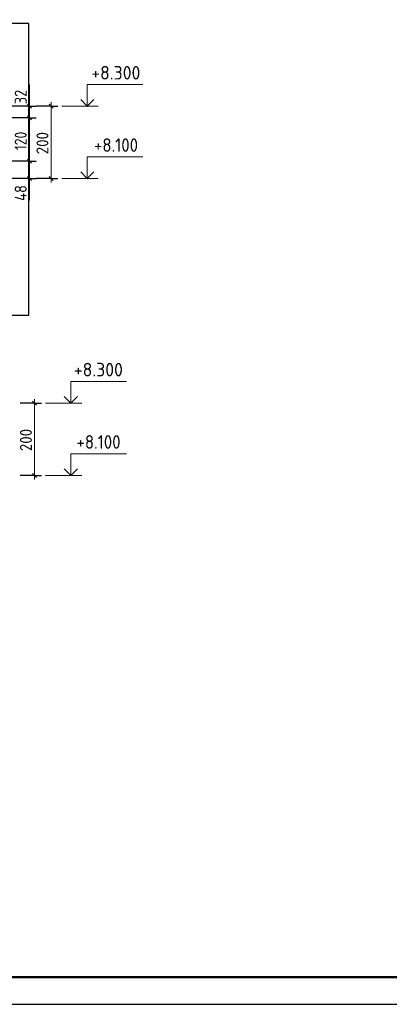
# Model space of a CAD drawing. Header units: millimetres. Extents: x 0 to 50400, y 0 to 35640.
# Tile 6 of 14: x 15672 to 23836, y 0 to 21784. Entities that reach past the tile are written whole.
import ezdxf

# ---------------------------------------------------------------- set-up
doc = ezdxf.new("R2010")
doc.units = ezdxf.units.MM
doc.layers.add('Standard', color=7, linetype='Continuous', lineweight=25)
doc.layers.add('Размерная линия_ общее', color=7, linetype='Continuous', lineweight=13)
doc.styles.add('ISOCPEUR', font='txt')

msp = doc.modelspace()

# ---------------------------------------------------------------- linework, layer by layer
at = {"layer": 'Standard', "color": 7, "linetype": 'Continuous', "lineweight": 13, "transparency": 33554687}
for p, q in [((15885, 20350), (15885, 19870)), ((17405, 19870), (16605, 19870)), ((15885, 18270), (15885, 17790)), ((17405, 18270), (16605, 18270)), ((17041, 13302), (16241, 13302)), ((17041, 11702), (16241, 11702))]:
    msp.add_line(p, q, dxfattribs=at)
at = {"layer": 'Standard', "color": 7, "linetype": 'Continuous', "lineweight": 25, "transparency": 33554687}
msp.add_lwpolyline([(0, 0), (50400, 0), (50400, 35640), (0, 35640), (0, 0)], close=True, dxfattribs=at)
at = {"layer": 'Standard', "color": 7, "linetype": 'Continuous', "lineweight": 50, "transparency": 33554687}
msp.add_lwpolyline([(2400, 35040), (49800, 35040), (49800, 600), (2400, 600), (2400, 35040)], close=True, dxfattribs=at)
at = {"layer": 'Standard', "color": 254, "linetype": 'Continuous', "lineweight": 25, "true_color": 0xc4c4ff, "transparency": 33554687}
msp.add_lwpolyline([(4513, 15246), (15873, 15246), (15873, 21702), (4513, 21702), (4513, 15246)], dxfattribs=at)
at = {"layer": 'Standard', "color": 7, "linetype": 'Continuous', "lineweight": 13, "transparency": 33554687}
for points in [[(17165, 19870), (17165, 20350), (18393, 20350)], [(17165, 18270), (17165, 18750), (18393, 18750)], [(16801, 13302), (16801, 13782), (18029, 13782)], [(16801, 11702), (16801, 12182), (18029, 12182)]]:
    msp.add_lwpolyline(points, dxfattribs=at)
at = {"layer": 'Standard', "color": 7, "linetype": 'Continuous', "lineweight": 35, "transparency": 33554687}
for points in [[(17019, 20015), (17165, 19870), (17310, 20015)], [(17019, 18415), (17165, 18270), (17310, 18415)], [(16656, 13447), (16801, 13302), (16946, 13447)], [(16656, 11847), (16801, 11702), (16946, 11847)]]:
    msp.add_lwpolyline(points, dxfattribs=at)
at = {"layer": 'Размерная линия_ общее', "color": 253, "linetype": 'Continuous', "lineweight": -3, "true_color": 0xa0a0a0, "transparency": 33554687}
for p, q in [((15885, 19870), (15735, 19870)), ((15885, 19870), (16035, 19870)), ((16365, 19870), (16045, 19870)), ((16365, 19870), (16215, 19870)), ((16365, 19870), (16515, 19870)), ((15885, 19614), (15735, 19614)), ((15885, 19614), (16035, 19614)), ((15885, 18654), (15735, 18654)), ((15885, 18654), (16035, 18654)), ((15885, 18270), (15735, 18270)), ((15885, 18270), (16035, 18270)), ((16365, 18270), (16045, 18270)), ((16365, 18270), (16215, 18270)), ((16365, 18270), (16515, 18270)), ((16001, 13302), (15681, 13302)), ((16001, 13302), (15851, 13302)), ((16001, 13302), (16151, 13302)), ((16001, 11702), (15681, 11702)), ((16001, 11702), (15851, 11702)), ((16001, 11702), (16151, 11702))]:
    msp.add_line(p, q, dxfattribs=at)
at = {"layer": 'Размерная линия_ общее', "color": 7, "linetype": 'Continuous', "lineweight": 25, "transparency": 33554687}
for p, q in [((15840, 19915), (15930, 19825)), ((16320, 19915), (16410, 19825)), ((15840, 19659), (15930, 19569)), ((15840, 18699), (15930, 18609)), ((15840, 18315), (15930, 18225)), ((16320, 18315), (16410, 18225)), ((15956, 13347), (16046, 13257)), ((15956, 11747), (16046, 11657))]:
    msp.add_line(p, q, dxfattribs=at)
at = {"layer": 'Размерная линия_ общее', "color": 7, "linetype": 'Continuous', "lineweight": 13, "transparency": 33554687}
for p, q in [((15885, 19870), (15885, 19960)), ((16365, 19870), (16365, 19960)), ((15885, 19614), (15885, 18654)), ((15885, 18654), (15885, 18270)), ((15885, 18270), (15885, 18180)), ((16365, 18270), (16365, 18180)), ((16001, 13302), (16001, 13392)), ((16001, 11702), (16001, 11612))]:
    msp.add_line(p, q, dxfattribs=at)
at = {"layer": 'Размерная линия_ общее', "color": 253, "linetype": 'Continuous', "lineweight": -3, "true_color": 0xa0a0a0, "transparency": 33554687}
for points in [[(15885, 19870), (15864, 19870), (15864, 19870), (15864, 19870), (15864, 19870), (15073, 19870)], [(15885, 19614), (15864, 19614), (15864, 19614), (15864, 19614), (15864, 19614), (14158, 19614)], [(15885, 18654), (15864, 18654), (15864, 18654), (13998, 18654)], [(15885, 18270), (15864, 18270), (15864, 18270), (15073, 18270)]]:
    msp.add_lwpolyline(points, dxfattribs=at)
at = {"layer": 'Размерная линия_ общее', "color": 7, "linetype": 'Continuous', "lineweight": 13, "transparency": 33554687}
for points in [[(15885, 19870), (15885, 19804), (15885, 19804), (15885, 19614)], [(16365, 19870), (16365, 18697), (16365, 18697), (16365, 18270)], [(16001, 13302), (16001, 12138), (16001, 12138), (16001, 11702)]]:
    msp.add_lwpolyline(points, dxfattribs=at)

# ---------------------------------------------------------------- texts
at = {"layer": 'Standard', "color": 7, "linetype": 'Continuous', "lineweight": 25, "transparency": 33554687, "char_height": 300, "attachment_point": 7, "style": 'ISOCPEUR'}
for s, insert, width in [('\\W0.95;+8.300', (17253, 20460), 1281.43), ('\\W0.90;+8.100', (17313, 18860), 1214.12), ('\\W0.95;+8.300', (16867, 13892), 1281.45), ('\\W0.90;+8.100', (16927, 12292), 1214.12)]:
    msp.add_mtext(s, dxfattribs=dict(at, insert=insert, width=width))
at = {"layer": 'Размерная линия_ общее', "color": 7, "linetype": 'Continuous', "lineweight": 25, "transparency": 33554687, "char_height": 264, "attachment_point": 7, "rotation": 90, "style": 'ISOCPEUR'}
for s, insert, width in [('\\W0.87;32', (15825, 19915), 484.72), ('\\W0.83;120', (15825, 18896), 610.29), ('\\W0.91;200', (16305, 18806), 674.39), ('\\W0.88;48', (15825, 17775), 512.16), ('\\W0.91;200', (15941, 12238), 674.39)]:
    msp.add_mtext(s, dxfattribs=dict(at, insert=insert, width=width))

doc.saveas('drawing.dxf')
